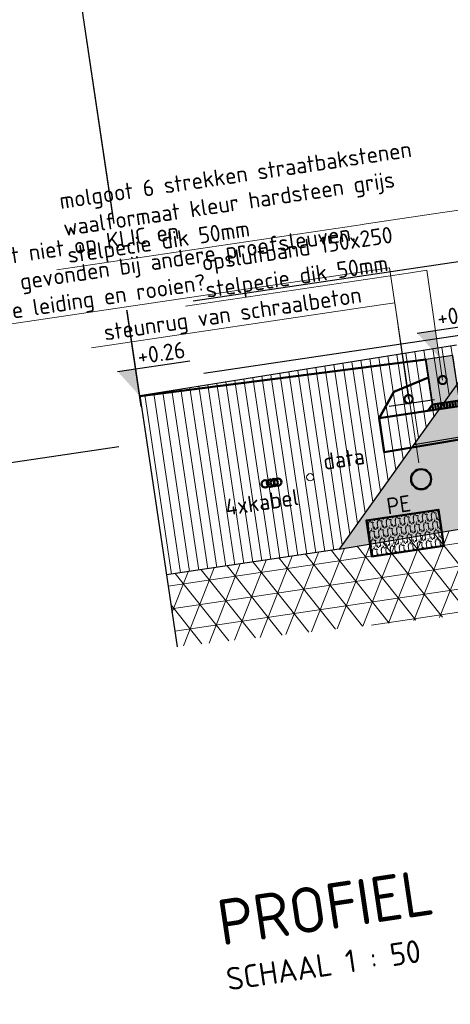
# Model space of a CAD drawing. Header units: metres. Extents: x 0 to 269924, y 0 to 933292.
# Tile 45 of 247: x 133862.76 to 133865.12, y 465839.07 to 465844.48. Entities that reach past the tile are written whole.
import ezdxf
from ezdxf import colors
from ezdxf.entities.mleader import LeaderData, LeaderLine
from ezdxf.lldxf.tags import DXFTag
from ezdxf.math import Vec2, Vec3

# ---------------------------------------------------------------- set-up
doc = ezdxf.new("R2010")
doc.units = ezdxf.units.M
doc.linetypes.add('AL-NAP_LIJN', pattern=[15.25, 12, -1.5, 0.25, -1.5])
doc.linetypes.add('XX-AFBREEK', pattern=[7, 4, -1, 1, -1])
for name, color, linetype, lineweight, true_color in [('B-OI-KL-DATA-G', 3, 'KL-DATA-N', 18, 0x00ff00), ('B-WE-OG-TERREIN_ERF-SD', 150, 'Continuous', 25, 0x007fff), ('N-WE-KL-TRACE-GD', 30, 'Continuous', 50, 0xff7f00), ('N-WE-OG-ZONE_LEIDINGSTROOK-AD-50', 30, 'Continuous', 18, 0xff7f00)]:
    doc.layers.add(name, color=color, linetype=linetype, lineweight=lineweight, true_color=true_color)
for name, color, linetype, lineweight in [('B-WE-GW-AFBREEKLIJN-GD', 7, 'XX-AFBREEK', 25), ('B-WE-GW-GROND-AD-50', 253, 'Continuous', 18), ('B-WE-IE-TERREINAFSCHEIDING_NATUURLIJK_HAAG-GD', 60, 'IE-TERREINAFSCHEIDING-NATUURLIJK-HAAG', 25), ('B-WE-KL-T18', 10, 'Continuous', 18), ('B-WE-MO-BODEM-AD-50', 253, 'Continuous', 18), ('B-WE-VH-VERHARDING-GD', 253, 'Continuous', 25), ('B-WE-VH-VERHARDING_FUNDERING-AD-50', 253, 'Continuous', 18), ('N-WE-GR-GROENSTROOK-GD', 90, 'Continuous', 50), ('N-WE-OG-T18', 10, 'Continuous', 18), ('N-WE-VH-KANTOPSLUITING_OPSLUITBAND-SD', 150, 'Continuous', 25), ('N-WE-VH-VERHARDING-GD', 7, 'Continuous', 50), ('N-WE-VH-VERHARDING-T18', 10, 'Continuous', 18), ('X-XX-AL-NAP-GD', 7, 'AL-NAP_LIJN', 25), ('X-XX-AL-PEILMAAT-SD', 7, 'Continuous', 25), ('X-XX-AL-VERWIJZING-S', 7, 'Continuous', 25)]:
    doc.layers.add(name, color=color, linetype=linetype, lineweight=lineweight)
doc.layers.add('X-XX-AL-HULPLIJN-GD', color=30, linetype='Continuous', lineweight=25, plot=False)
doc.styles.add('NLCS-ISO', font='NLCS-ISO.ttf')
doc.styles.add('NLCS-ISO-M200-T18', font='NLCS-ISO.ttf', dxfattribs={"height": 0.36})
doc.styles.add('NLCS-ISO-M50-T18', font='NLCS-ISO.ttf', dxfattribs={"height": 0.09000000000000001})
doc.styles.get("Standard").update_dxf_attribs({"font": 'romand.shx'})
doc.linetypes.add('IE-TERREINAFSCHEIDING-NATUURLIJK-HAAG', pattern='A,7,-1.5,[67,NLCS.SHX,S=0.75,R=45,X=0,Y=0],-1.5', length=10)
tags = doc.linetypes.add('KL-DATA-N', pattern='A,4,-1,[101,NLCS.SHX,S=0.5,R=0,X=0,Y=0],-1,4,-1,["D",Standard,S=1,R=0,X=-0.25,Y=-0.5],-1.5', length=12.5).pattern_tags.tags
tags[18] = DXFTag(74, 10)
doc.dimstyles.new('NLCS-M50-T18-SCHRAP_L2_H2', dxfattribs={"dimscale": 0.05, "dimtxt": 2.5, "dimasz": 1.008, "dimexe": 2, "dimexo": 2, "dimgap": 0.7, "dimtad": 1, "dimzin": 0, "dimdsep": 46, "dimtxsty": 'NLCS-ISO-M50-T18', "dimblk": 'OBLIQUE', "dimcen": 0, "dimdle": 2, "dimclrd": 256, "dimclre": 256, "dimclrt": 10, "dimazin": 0, "dimtfac": 1, "dimtdec": 3, "dimtofl": 0, "dimtmove": 0, "dimatfit": 3, "dimldrblk": 'OBLIQUE', "dimfxl": 2, "dimfxlon": 1, "dimtfillclr": 256, "dimtolj": 1, "dimtzin": 0, "dimlwd": -1, "dimlwe": -1, "dimarcsym": 0})

# ---------------------------------------------------------------- blocks, each defined once
blk = doc.blocks.new('*U365')
blk.add_hatch(color=8).paths.add_polyline_path([(0.1499999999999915, -0.25), (-1.530808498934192e-17, -0.25), (1.530808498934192e-17, 3.749399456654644e-33), (0.1499999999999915, -1.836970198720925e-17)])
at = {"layer": 'N-WE-VH-VERHARDING-GD', "linetype": 'Continuous'}
h = blk.add_hatch(dxfattribs=at)
h.set_pattern_fill('ANSI31', color=256, scale=0.005, angle=45, style=0)
h.set_pattern_definition([(90, (89116.59644468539, 436374.8204160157), (-0.01587500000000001, 3.469446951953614e-18), [])])
h.paths.add_polyline_path([(0.1499999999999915, -0.25), (-2.329160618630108e-11, -0.2500000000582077), (-0.03000000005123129, -0.2800000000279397), (0.1799999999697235, -0.2800000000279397)])
at = {"flags": 128}
blk.add_lwpolyline([(0.1499999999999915, -0.25), (-1.530808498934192e-17, -0.25), (1.530808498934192e-17, 3.749399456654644e-33), (0.1499999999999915, -1.836970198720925e-17)], close=True, dxfattribs=at)
at = {"layer": 'N-WE-VH-VERHARDING-GD', "linetype": 'Continuous'}
for p, q in [((0.3499999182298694, -0.1499999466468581), (0.1499999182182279, -0.09999994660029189)), ((0.4499999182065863, -0.279999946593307), (0.3499999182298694, -0.1499999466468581)), ((0.1799999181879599, -0.2799999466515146), (0.4499999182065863, -0.279999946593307))]:
    blk.add_line(p, q, dxfattribs=at)
at = {"layer": 'N-WE-VH-VERHARDING-GD', "linetype": 'Continuous', "flags": 128}
blk.add_lwpolyline([(0.1499999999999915, -0.25), (-2.329160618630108e-11, -0.2500000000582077), (-0.03000000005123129, -0.2800000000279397), (0.1799999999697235, -0.2800000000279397)], close=True, dxfattribs=at)
blk = doc.blocks.new('_DotSmall')
at = {"color": 0, "linetype": 'ByBlock', "const_width": 0.5}
blk.add_lwpolyline([(-0.0625, 0, 1), (0.0625, 0, 1)], format="xyb", close=True, dxfattribs=at)
blk = doc.blocks.new('_Oblique')
at = {"color": 0, "linetype": 'ByBlock', "lineweight": -2}
blk.add_line((-0.5, -0.5), (0.5, 0.5), dxfattribs=at)
blk = doc.blocks.new('*D397')
at = {"layer": 'Defpoints', "color": 0, "transparency": 16777216}
for p in [(-5.949999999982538, -0.1040000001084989), (-5.650000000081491, -0.1040000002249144), (-5.949999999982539, -3.084751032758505)]:
    blk.add_point(p, dxfattribs=at)
at = {"layer": 'N-WE-VH-VERHARDING-GD', "transparency": 16777216}
for p, q in [((-5.949999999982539, -2.984751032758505), (-5.949999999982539, -3.184751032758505)), ((-5.650000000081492, -2.984751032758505), (-5.650000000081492, -3.184751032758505)), ((-5.550000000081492, -3.084751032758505), (-6.049999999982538, -3.084751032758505))]:
    blk.add_line(p, q, dxfattribs=at)
at = {"layer": 'N-WE-VH-VERHARDING-GD', "transparency": 16777216, "xscale": 0.0504, "yscale": 0.0504, "zscale": 0.0504, "rotation": 180}
blk.add_blockref('_Oblique', (-5.949999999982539, -3.084751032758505), dxfattribs=at)
at = {"layer": 'N-WE-VH-VERHARDING-GD', "transparency": 16777216, "xscale": 0.0504, "yscale": 0.0504, "zscale": 0.0504}
blk.add_blockref('_Oblique', (-5.650000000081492, -3.084751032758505), dxfattribs=at)
at = {"layer": 'N-WE-VH-VERHARDING-GD', "color": 10, "transparency": 16777216, "insert": (-5.800000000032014, -2.929751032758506), "char_height": 0.09000000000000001, "attachment_point": 5, "style": 'NLCS-ISO-M50-T18'}
blk.add_mtext('\\A1;molgoot\\P0.30', dxfattribs=at)
blk = doc.blocks.new('SAL-VERWIJZING_ONDERSCHRIFT-SO')
at = {"linetype": 'Continuous', "style": 'NLCS-ISO'}
blk.add_text('SCHAAL 1 :', height=2.5, dxfattribs=at).set_placement((0.000910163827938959, -3.748931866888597))
at = {"style": 'NLCS-ISO'}
for tag, p, height in [('OMSCHRIJVING', (0, 1.25), 5), ('SCHAAL', (18.15091668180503, -3.75), 2.5)]:
    blk.add_attdef(tag, p, '', height=height, dxfattribs=at)
blk = doc.blocks.new('SOG-ERFGRENS_LINKS-D')
for p, q in [((-0.4330127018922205, 3.25), (-8.881784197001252e-16, 3.5)), ((-8.881784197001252e-16, 3), (-1.77635683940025e-15, 3.5)), ((-0.4330127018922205, 3.25), (-8.881784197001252e-16, 3)), ((0, 0), (-8.881784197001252e-16, 3))]:
    blk.add_line(p, q)
blk = doc.blocks.new('SAL-PEILMAAT_INFRACAD_H01-SOD')
blk.add_line((-2, 3), (6, 3))
blk.add_solid([(-2, 3), (0, 3), (0, 0)])
at = {"style": 'NLCS-ISO'}
blk.add_attdef('...', (0.3999999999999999, 3.399999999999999), '', height=1.8, dxfattribs=at)
blk = doc.blocks.new('dwarsprofiel Muyeveld 50km')
at = {"layer": 'N-WE-VH-VERHARDING-GD'}
blk.add_lwpolyline([(0.2999999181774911, -0.279999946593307), (0.2999999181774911, -0.4465722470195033), (-6.399999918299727, -0.5732631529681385), (-6.399999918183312, -0.3839999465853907)], dxfattribs=at)
at = {"layer": 'X-XX-AL-HULPLIJN-GD'}
for points in [[(-0.1500000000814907, 0.3999999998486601), (-7.316134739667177, 0.3999999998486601)], [(-0.1500000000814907, -1.164153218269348e-10), (-7.316134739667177, -1.746229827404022e-10)]]:
    blk.add_lwpolyline(points, dxfattribs=at)
at = {"layer": 'N-WE-VH-KANTOPSLUITING_OPSLUITBAND-SD', "xscale": -1}
blk.add_blockref('*U365', (-5.949999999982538, -0.1040000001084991), dxfattribs=at)
at = {"layer": 'N-WE-VH-VERHARDING-GD'}
dim = blk.add_linear_dim(base=(-5.949999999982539, -3.084751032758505), p1=(-5.650000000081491, -0.1040000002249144), p2=(-5.949999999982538, -0.1040000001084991), angle=180, text='molgoot\\P<>', dimstyle='NLCS-M50-T18-SCHRAP_L2_H2', dxfattribs=at)
dim.commit()
dim.dimension.update_dxf_attribs({"geometry": '*D397', "text_midpoint": (-5.800000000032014, -3.084751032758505), "dimtype": 160})
at = {"layer": 'N-WE-VH-VERHARDING-T18'}
ml = blk.add_multileader_mtext('Standard', dxfattribs=at)
ml.set_content('molgoot 6 strekken straatbakstenen\\Pwaalformaat kleur hardsteen grijs\\Pstelpecie dik 50mm', color=256, style='NLCS-ISO-M50-T18')
ml.set_leader_properties(color=256, linetype='ByLayer', lineweight=-1)
ml.set_arrow_properties(name='DOTSMALL')
ml.build(insert=Vec2(0, 0))
ml.multileader.update_dxf_attribs({"text_left_attachment_type": 5, "text_right_attachment_type": 5, "dogleg_length": 0.09000000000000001, "arrow_head_size": 0.09})
ctx = ml.context
ctx.base_point, ctx.char_height, ctx.arrow_head_size, ctx.landing_gap_size, ctx.plane_origin = Vec3(-8.005000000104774, 0.6797614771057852), 0.09000000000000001, 0.09, 0.04500000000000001, Vec3(-3.802756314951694, -0.09984021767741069)
ctx.left_attachment, ctx.right_attachment = 5, 5
notes = []
notes.append((ctx, [(0, (1, 1, 0), (-5.800000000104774, 0.6797614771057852), (-1, 0), 0.09000000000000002, [(0, [(-5.80000000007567, -0.184068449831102)], 0, [])])]))
ctx.mtext.insert, ctx.mtext.rotation, ctx.mtext.flow_direction = Vec3(-7.960000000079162, 1.096761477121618), -0.1475286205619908, 5
ml = blk.add_multileader_mtext('Standard', dxfattribs=at)
ml.set_content('opsluitband 150x250\\Pstelpecie dik 50mm', color=256, style='NLCS-ISO-M50-T18')
ml.set_leader_properties(color=256, linetype='ByLayer', lineweight=-1)
ml.set_arrow_properties(name='DOTSMALL')
ml.build(insert=Vec2(0, 0))
ml.multileader.update_dxf_attribs({"text_left_attachment_type": 5, "text_right_attachment_type": 5, "dogleg_length": 0.09000000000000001, "arrow_head_size": 0.09})
ctx = ml.context
ctx.base_point, ctx.char_height, ctx.arrow_head_size, ctx.landing_gap_size, ctx.plane_origin = Vec3(-7.282793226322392, 0.3797614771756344), 0.09000000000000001, 0.09, 0.04500000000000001, Vec3(-4.025549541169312, -0.09984021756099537)
ctx.left_attachment, ctx.right_attachment = 5, 5
notes.append((ctx, [(0, (1, 1, 0), (-6.022793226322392, 0.3797614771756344), (-1, 0), 0.09000000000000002, [(0, [(-6.025000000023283, -0.2290000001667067)], 0, [])])]))
ctx.mtext.insert, ctx.mtext.rotation, ctx.mtext.flow_direction = Vec3(-7.2377932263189, 0.6467614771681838), -0.1475286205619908, 5
ml = blk.add_multileader_mtext('Standard', dxfattribs=at)
ml.set_content('steunrug van schraalbeton', color=256, style='NLCS-ISO-M50-T18')
ml.set_leader_properties(color=256, linetype='ByLayer', lineweight=-1)
ml.set_arrow_properties(name='DOTSMALL')
ml.build(insert=Vec2(0, 0))
ml.multileader.update_dxf_attribs({"text_left_attachment_type": 5, "text_right_attachment_type": 5, "dogleg_length": 0.09000000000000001, "arrow_head_size": 0.09})
ctx = ml.context
ctx.base_point, ctx.char_height, ctx.arrow_head_size, ctx.landing_gap_size, ctx.plane_origin, ctx.plane_x_axis, ctx.plane_y_axis = Vec3(-7.869938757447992, 0.2297578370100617), 0.09000000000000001, 0.09, 0.04500000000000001, Vec3(-4.730541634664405, -0.2624650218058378), Vec3(1, 5.949685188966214e-12), Vec3(-5.949685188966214e-12, 1)
ctx.left_attachment, ctx.right_attachment = 5, 5
notes.append((ctx, [(0, (1, 1, 0), (-6.222938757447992, 0.2297578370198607), (-1, -5.949619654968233e-12), 0.09000000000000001, [(0, [(-6.225233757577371, -0.3051261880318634)], 0, [])])]))
ctx.mtext.insert, ctx.mtext.text_direction, ctx.mtext.rotation, ctx.mtext.flow_direction = Vec3(-7.824938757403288, 0.3467578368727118), Vec3(1, 5.949685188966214e-12), -0.1475286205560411, 5
for ctx, leaders in notes:
    for number, flags, end, landing, length, lines in leaders:
        leader = LeaderData()
        leader.index, (leader.has_last_leader_line, leader.has_dogleg_vector, leader.attachment_direction) = number, flags
        leader.last_leader_point, leader.dogleg_vector, leader.dogleg_length = Vec3(end), Vec3(landing), length
        for number, points, colour, breaks in lines:
            line = LeaderLine()
            line.index, line.vertices, line.color, line.breaks = number, Vec3.list(points), colors.encode_raw_color(colour), breaks
            leader.lines.append(line)
        ctx.leaders.append(leader)
blk = doc.blocks.new('PROFIEL 6')
at = {"layer": 'B-WE-GW-GROND-AD-50'}
h = blk.add_hatch(dxfattribs=at)
h.set_pattern_fill('AGW-GROND_TEELAARDE-SO', color=256, scale=0.05, angle=-8.452767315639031, pattern_type=2)
h.set_pattern_definition([(90, (831.9988096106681, -467.287988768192), (-0.05, 3.035766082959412e-17), [])])
h.paths.add_polyline_path([(13.66204025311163, 2.328306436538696e-10), (13.89798715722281, -0.2475059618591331), (14.38589302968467, -0.7593143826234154), (14.51002985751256, -0.7595511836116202), (14.51002985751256, 2.328306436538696e-10)])
h.paths.add_polyline_path([(13.59002985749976, 0.2600000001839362), (13.58572739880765, 0.08005142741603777), (13.66204025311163, 2.328306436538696e-10), (14.51002985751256, 2.328306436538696e-10), (14.51002985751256, 0.2000000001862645)])
h.paths.add_polyline_path([(6.096156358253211, -0.7345411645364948), (6.587111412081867, -0.2256569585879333), (6.804817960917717, 1.164153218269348e-10), (5.138378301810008, 5.820766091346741e-11), (5.138378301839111, -0.7345411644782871)])
edge = h.paths.add_edge_path(flags=16)
edge.add_arc((5.748095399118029, -0.3200000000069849), 0.02000000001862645, 41.409622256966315, 171.5472325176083, ccw=False)
edge.add_arc((5.778095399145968, -0.3199999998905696), 0.02000000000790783, 60.000000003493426, 138.5903780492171, ccw=False)
edge.add_arc((5.798095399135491, -0.3199999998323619), 0.01999999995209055, 60.0000000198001, 120.0000000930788, ccw=False)
edge.add_arc((5.818095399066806, -0.3199999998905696), 0.01999999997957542, -8.452767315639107, 119.9999999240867, ccw=False)
edge.add_arc((5.818095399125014, -0.3199999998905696), 0.01999999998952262, -119.99999991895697, -8.452767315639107, ccw=False)
edge.add_arc((5.798095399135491, -0.3199999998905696), 0.0199999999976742, 239.9999999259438, 299.9999999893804, ccw=False)
edge.add_arc((5.778095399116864, -0.3199999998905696), 0.0199999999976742, 221.4096220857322, 299.9999999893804, ccw=False)
edge.add_arc((5.748095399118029, -0.3199999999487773), 0.01999999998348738, 171.547232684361, 318.59037800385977, ccw=False)
edge = h.paths.add_edge_path(flags=16)
edge.add_arc((5.998095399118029, -0.3199999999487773), 0.01999999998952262, -8.452767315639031, 351.547232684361)
h.paths.add_polyline_path([(6.804817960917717, 1.164153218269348e-10), (6.901322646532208, 0.1000289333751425), (6.898095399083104, 0.2800000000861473), (5.138378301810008, 0.2600000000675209), (5.138378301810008, 5.820766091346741e-11)])
at = {"layer": 'B-WE-MO-BODEM-AD-50'}
h = blk.add_hatch(dxfattribs=at)
h.set_pattern_fill('AMO-BODEM_ZAND-SO', color=256, scale=0.05, angle=1.005506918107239e-09, pattern_type=2)
h.set_pattern_definition([(37.50000000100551, (-134322.2488853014, -466557.8282920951), (-0.003149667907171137, 0.09634118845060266), [0, -0.07600000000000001, 0, -0.085, 0, -0.08125]), (7.500000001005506, (-134322.2488853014, -466557.8282920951), (0.08848883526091, 0.1411073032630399), [0, -0.04099999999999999, 0, -0.06849999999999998, 0, -0.02625]), (327.5000000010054, (-134322.3103853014, -466557.8282920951), (0.1557070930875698, 0.0002829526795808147), [0, -0.025, 0, -0.09000000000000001, 0, -0.1175]), (317.5000000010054, (-134322.3103853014, -466557.8282920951), (0.1503063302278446, 0.04388377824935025), [0, -0.0125, 0, -0.05899999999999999, 0, -0.06749999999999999])])
h.paths.add_polyline_path([(10.24256862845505, -0.1601071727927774), (6.587111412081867, -0.2256569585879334), (6.096156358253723, -0.7345411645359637), (10.24107462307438, -0.6602143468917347), (14.38589302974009, -0.7593143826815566), (13.89798715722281, -0.2475059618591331)])
h = blk.add_hatch(dxfattribs=at)
h.set_pattern_fill('AVH-FUNDERING_EPS-SO', color=256, scale=0.025, angle=-8.452767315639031, pattern_type=2)
h.set_pattern_definition([(359.9999999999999, (831.9988096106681, -467.287988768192), (6.938893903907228e-17, 0.125), []), (59.99999999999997, (831.9988096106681, -467.287988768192), (-0.1082531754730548, 0.06250000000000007), []), (120, (831.9988096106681, -467.287988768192), (-0.1082531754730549, -0.06249999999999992), [])])
h.paths.add_polyline_path([(10.24107462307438, -0.6602143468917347), (6.096156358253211, -0.7345411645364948), (5.138378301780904, -0.7345411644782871), (5.138378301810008, -1.132568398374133), (9.077194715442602, -1.277311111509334), (11.94193826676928, -1.293625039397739), (14.51002985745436, -1.519102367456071), (14.51002985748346, -0.7595511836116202), (14.3858930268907, -0.7593143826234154)])
at = {"layer": 'B-WE-VH-VERHARDING_FUNDERING-AD-50'}
h = blk.add_hatch(dxfattribs=at)
h.set_pattern_fill('AVH-FUNDERING_02-SO', color=256, scale=0.25, angle=1.005506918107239e-09, pattern_type=2)
h.set_pattern_definition([(1.005502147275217e-09, (-134322.2488853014, -466557.8282920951), (0.2499999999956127, 0.2500000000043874), [0.03125, -0.21875]), (90, (-134322.2488853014, -466557.8282920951), (-0.2500000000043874, 0.2499999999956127), [0.03125, -0.21875]), (135.0000000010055, (-134322.2176353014, -466557.8282920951), (-0.2499999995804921, -4.38733771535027e-12), [0.044194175, -0.309359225]), (1.005502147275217e-09, (-134322.2176353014, -466557.6876670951), (0.2499999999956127, 0.2500000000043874), [0.03125, -0.21875]), (45.00000000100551, (-134322.2020103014, -466557.7032920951), (-4.387351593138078e-12, 0.2499999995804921), [0.022097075, -0.3314563]), (135.0000000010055, (-134322.2020103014, -466557.7032920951), (-0.2499999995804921, -4.38733771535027e-12), [0.022097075, -0.3314563]), (1.005502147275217e-09, (-134322.1238853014, -466557.6251670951), (0.2499999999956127, 0.2500000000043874), [0.044194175, -0.205805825]), (45.00000000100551, (-134322.1238853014, -466557.6251670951), (-4.387351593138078e-12, 0.2499999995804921), [0.03125, -0.3223034]), (135.0000000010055, (-134322.0796911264, -466557.6251670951), (-0.2499999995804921, -4.38733771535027e-12), [0.03125, -0.3223034]), (90, (-134322.0770103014, -466557.7657920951), (-0.2500000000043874, 0.2499999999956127), [0.03125, -0.21875]), (45.00000000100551, (-134322.0770103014, -466557.7657920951), (-4.387351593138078e-12, 0.2499999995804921), [0.022097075, -0.3314563]), (135.0000000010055, (-134322.0613853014, -466557.7501670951), (-0.2499999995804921, -4.38733771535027e-12), [0.022097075, -0.3314563]), (1.005502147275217e-09, (-134322.2176353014, -466557.7657920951), (0.2499999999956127, 0.2500000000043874), [0.015625, -0.209375]), (1.005502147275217e-09, (-134322.0301353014, -466557.7032920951), (0.2499999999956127, 0.2500000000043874), [0.015625, -0.209375]), (90, (-134322.1082603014, -466557.6720420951), (-0.2500000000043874, 0.2499999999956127), [0.015625, -0.209375]), (135.0000000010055, (-134322.0770103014, -466557.8126670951), (-0.2499999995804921, -4.38733771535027e-12), [0.022097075, -0.3314563]), (135.0000000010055, (-134322.1863853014, -466557.6407920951), (-0.2499999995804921, -4.38733771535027e-12), [0.022097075, -0.3314563]), (45.00000000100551, (-134322.1316978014, -466557.7462608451), (-4.387351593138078e-12, 0.2499999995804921), [0.022097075, -0.3314563]), (90, (-134322.1629478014, -466557.7970420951), (-0.2500000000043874, 0.2499999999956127), [0.00390625, -0.24609375]), (90, (-134322.1512290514, -466557.6915733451), (-0.2500000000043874, 0.2499999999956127), [0.00390625, -0.24609375]), (90, (-134322.0340415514, -466557.6486045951), (-0.2500000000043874, 0.2499999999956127), [0.00390625, -0.24609375]), (90, (-134322.0301353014, -466557.7814170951), (-0.2500000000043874, 0.2499999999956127), [0.00390625, -0.24609375])])
h.paths.add_polyline_path([(10.24256862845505, -0.1601071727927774), (13.89798715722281, -0.2475059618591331), (13.58572739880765, 0.08005142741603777), (10.24352478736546, 0.1599614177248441), (6.901322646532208, 0.1000289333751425), (6.587111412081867, -0.2256569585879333)])
for centre, radius in [((5.748095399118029, -0.3199999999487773), 0.02), ((5.778095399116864, -0.3199999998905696), 0.02), ((5.798095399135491, -0.3199999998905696), 0.02), ((5.818095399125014, -0.3199999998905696), 0.02), ((6.598095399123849, -0.4199999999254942), 0.055)]:
    blk.add_circle(centre, radius)
at = {"layer": 'B-OI-KL-DATA-G'}
blk.add_circle((5.998095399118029, -0.3199999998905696), 0.02, dxfattribs=at)
at = {"layer": 'B-WE-GW-AFBREEKLIJN-GD'}
blk.add_lwpolyline([(5.138378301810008, 5.820766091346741e-11), (5.138378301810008, -1.132568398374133)], dxfattribs=at)
at = {"layer": 'B-WE-IE-TERREINAFSCHEIDING_NATUURLIJK_HAAG-GD'}
blk.add_lwpolyline([(5.138378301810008, 0.2600000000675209), (5.1383783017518, 2.260000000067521)], dxfattribs=at)
at = {"layer": 'B-WE-VH-VERHARDING-GD'}
for points in [[(6.898095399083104, 0.2800000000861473), (5.138378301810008, 0.2600000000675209)], [(6.096156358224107, -0.7345411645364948), (10.24107462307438, -0.6602143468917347), (14.38589302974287, -0.7593143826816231)]]:
    blk.add_lwpolyline(points, dxfattribs=at)
blk.add_lwpolyline([(10.24256862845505, -0.1601071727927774), (13.89798715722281, -0.2475059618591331), (13.58572739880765, 0.08005142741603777), (10.24352478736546, 0.1599614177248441), (6.901322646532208, 0.1000289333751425), (6.587111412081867, -0.2256569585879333)], close=True, dxfattribs=at)
at = {"layer": 'X-XX-AL-HULPLIJN-GD'}
for points in [[(5.138378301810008, 0.2600000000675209), (5.138378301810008, 5.820766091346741e-11)], [(6.587111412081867, -0.2256569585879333), (6.096156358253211, -0.7345411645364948), (5.138378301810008, -0.7345411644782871)]]:
    blk.add_lwpolyline(points, dxfattribs=at)
at = {"layer": 'B-WE-OG-TERREIN_ERF-SD'}
blk.add_blockref('SOG-ERFGRENS_LINKS-D', (5.138095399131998, 0.2003435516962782), dxfattribs=at)
at = {"layer": 'X-XX-AL-VERWIJZING-S', "xscale": 0.05, "yscale": 0.05, "zscale": 0.05}
blk.add_blockref('SAL-VERWIJZING_ONDERSCHRIFT-SO', (5.138378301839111, -2.854220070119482), dxfattribs=at).add_auto_attribs({'OMSCHRIJVING': 'PROFIEL 6', 'SCHAAL': '50'})
at = {"layer": 'B-WE-KL-T18', "char_height": 0.09, "attachment_point": 3, "style": 'NLCS-ISO-M50-T18'}
for s, insert in [('data', (6.309034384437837, -0.2019223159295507)), ('4xkabel', (5.918058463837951, -0.3712436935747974)), ('PE', (6.521631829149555, -0.4953025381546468))]:
    blk.add_mtext_dynamic_manual_height_columns(s, width=1.034147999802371, gutter_width=12.5, heights=[0], dxfattribs=dict(at, insert=insert))
at = {"layer": 'N-WE-OG-T18'}
ml = blk.add_multileader_mtext('Standard', dxfattribs=at)
ml.set_content('staat niet op KLIC en\\Pniet gevonden bij andere proefsleuven.\\PLoze leiding en rooien?', color=256, style='NLCS-ISO-M50-T18')
ml.set_leader_properties(color=256, linetype='ByLayer', lineweight=-1)
ml.build(insert=Vec2(0, 0))
ml.multileader.update_dxf_attribs({"text_left_attachment_type": 5, "text_right_attachment_type": 5, "dogleg_length": 0.09000000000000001, "arrow_head_size": 0.09})
ctx = ml.context
ctx.base_point, ctx.char_height, ctx.arrow_head_size, ctx.landing_gap_size, ctx.plane_origin = Vec3(4.285095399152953, 0.7535341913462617), 0.09000000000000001, 0.09, 0.04500000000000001, Vec3(6.598095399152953, -0.4199999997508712)
ctx.left_attachment, ctx.right_attachment = 5, 5
notes = []
notes.append((ctx, [(0, (1, 1, 0), (6.598095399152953, 0.7535341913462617), (-1, 0), 0.09000000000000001, [(0, [(6.598095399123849, -0.4199999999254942)], 0, [])])]))
ctx.mtext.insert, ctx.mtext.rotation, ctx.mtext.flow_direction = Vec3(4.330095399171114, 1.170534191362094), -0.1475286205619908, 5
ctx.mtext.has_bg_fill, ctx.mtext.bg_color, ctx.mtext.bg_scale_factor, ctx.mtext.bg_transparency, ctx.mtext.use_window_bg_color = 1, -1027028792, 1.5, 0, 1
for ctx, leaders in notes:
    for number, flags, end, landing, length, lines in leaders:
        leader = LeaderData()
        leader.index, (leader.has_last_leader_line, leader.has_dogleg_vector, leader.attachment_direction) = number, flags
        leader.last_leader_point, leader.dogleg_vector, leader.dogleg_length = Vec3(end), Vec3(landing), length
        for number, points, colour, breaks in lines:
            line = LeaderLine()
            line.index, line.vertices, line.color, line.breaks = number, Vec3.list(points), colors.encode_raw_color(colour), breaks
            leader.lines.append(line)
        ctx.leaders.append(leader)
at = {"layer": 'N-WE-OG-ZONE_LEIDINGSTROOK-AD-50'}
h = blk.add_hatch(dxfattribs=at)
h.set_pattern_fill('ARO-ZONE_LEIDINGSTROOK-SO', color=256, scale=0.05, angle=-8.452767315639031, pattern_type=2)
h.set_pattern_definition([(179.9999999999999, (6.670095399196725, -0.6520883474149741), (-6.071532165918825e-18, -0.05), [0.002, -0.048]), (165.963757, (6.672095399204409, -0.6525883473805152), (-0.05000000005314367, -6.508785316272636e-10), [0.002061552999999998, -0.2040937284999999]), (153.434949, (6.674095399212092, -0.6535883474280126), (-0.05000000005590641, -3.781364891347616e-10), [0.002236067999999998, -0.1095673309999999]), (143.130102, (6.676095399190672, -0.6550883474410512), (-0.1499999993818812, 0.1000000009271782), [0.0025, -0.2475]), (135, (6.677095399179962, -0.6560883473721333), (-0.04999999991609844, 3.469446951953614e-18), [0.0014142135, -0.06929646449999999]), (135, (6.678595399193, -0.6575883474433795), (-0.04999999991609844, 3.469446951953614e-18), [0.0021213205, -0.06858935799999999]), (116.565051, (6.679595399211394, -0.6595883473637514), (-0.05000000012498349, 0.05000000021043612), [0.002236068, -0.109567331]), (108.434949, (6.680595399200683, -0.6625883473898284), (-0.05000000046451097, 0.09999999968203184), [0.0031622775, -0.1549516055]), (90, (6.68059539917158, -0.6645883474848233), (-0.05, 2.602085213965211e-18), [0.002, -0.048]), (0, (6.716095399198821, -0.6520883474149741), (0, 0.05), [0.002, -0.048]), (14.036243, (6.714095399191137, -0.6525883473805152), (0.1500000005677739, 0.04999999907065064), [0.002061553, -0.2040937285]), (26.56505099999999, (6.712095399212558, -0.6535883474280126), (0.05000000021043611, 0.05000000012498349), [0.002236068, -0.109567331]), (36.86989799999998, (6.710095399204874, -0.6550883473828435), (0.04999999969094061, 0.05000000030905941), [0.002499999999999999, -0.2474999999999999]), (45, (6.709095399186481, -0.656088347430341), (8.673617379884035e-19, 0.04999999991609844), [0.0014142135, -0.0692964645]), (45, (6.707595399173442, -0.6575883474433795), (8.673617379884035e-19, 0.04999999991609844), [0.0021213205, -0.068589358]), (63.434949, (6.706595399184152, -0.659588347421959), (-3.781364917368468e-10, 0.05000000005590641), [0.002236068, -0.109567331]), (71.565051, (6.705595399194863, -0.6625883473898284), (-3.584179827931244e-12, 0.05000000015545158), [0.0031622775, -0.1549516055]), (90, (6.705595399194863, -0.6645883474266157), (-0.05, 2.602085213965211e-18), [0.002, -0.048]), (179.9999999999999, (6.695095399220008, -0.697088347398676), (-6.071532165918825e-18, -0.05), [0.002, -0.048]), (194.036243, (6.697095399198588, -0.6965883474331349), (-0.1500000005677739, -0.04999999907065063), [0.002061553, -0.2040937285]), (206.565051, (6.699095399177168, -0.6955883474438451), (-0.05000000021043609, -0.05000000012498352), [0.002236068, -0.109567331]), (216.8698979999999, (6.701095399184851, -0.6940883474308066), (-0.04999999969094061, -0.05000000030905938), [0.0025, -0.2475]), (225, (6.702095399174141, -0.6930883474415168), (-8.673617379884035e-18, -0.04999999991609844), [0.0014142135, -0.06929646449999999]), (225, (6.703595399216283, -0.6915883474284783), (-8.673617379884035e-18, -0.04999999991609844), [0.0021213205, -0.06858935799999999]), (243.434949, (6.704595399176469, -0.6895883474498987), (3.781365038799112e-10, -0.05000000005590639), [0.002236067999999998, -0.1095673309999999]), (251.565051, (6.705595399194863, -0.6865883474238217), (3.584157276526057e-12, -0.05000000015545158), [0.003162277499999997, -0.1549516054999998]), (270, (6.705595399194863, -0.6845883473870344), (0.05, -8.673617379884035e-18), [0.002, -0.048]), (0, (6.691095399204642, -0.697088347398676), (0, 0.05), [0.002, -0.048]), (345.9637569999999, (6.689095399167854, -0.6965883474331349), (0.05000000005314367, 6.508784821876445e-10), [0.002061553, -0.2040937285]), (333.434949, (6.687095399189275, -0.6955883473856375), (0.05000000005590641, 3.781364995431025e-10), [0.002236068, -0.109567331]), (323.1301020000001, (6.685095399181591, -0.6940883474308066), (0.1499999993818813, -0.1000000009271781), [0.0025, -0.2475]), (314.9999999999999, (6.684095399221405, -0.6930883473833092), (0.04999999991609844, -1.474514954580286e-17), [0.0014142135, -0.0692964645]), (314.9999999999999, (6.682595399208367, -0.6915883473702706), (0.04999999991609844, -1.474514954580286e-17), [0.0021213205, -0.068589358]), (296.5650509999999, (6.681595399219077, -0.6895883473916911), (0.05000000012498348, -0.05000000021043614), [0.002236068, -0.109567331]), (288.434949, (6.68059539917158, -0.6865883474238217), (0.05000000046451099, -0.0999999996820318), [0.0031622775, -0.1549516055]), (270, (6.680595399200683, -0.6845883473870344), (0.05, -8.673617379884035e-18), [0.002, -0.048]), (90, (6.705595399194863, -0.6845883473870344), (-0.05, 2.602085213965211e-18), [0.02, -0.03]), (90, (6.680595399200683, -0.6845883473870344), (-0.05, 2.602085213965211e-18), [0.02, -0.03])])
h.paths.add_polyline_path([(6.66809539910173, -0.7995883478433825), (6.268095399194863, -0.7995883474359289), (6.268095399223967, -0.599588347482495), (6.668095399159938, -0.5995883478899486)])
at = {"layer": 'N-WE-KL-TRACE-GD'}
blk.add_lwpolyline([(6.66809539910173, -0.7995883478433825), (6.268095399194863, -0.7995883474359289), (6.268095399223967, -0.599588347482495), (6.668095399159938, -0.5995883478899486)], close=True, dxfattribs=at)
at = {"layer": 'X-XX-AL-NAP-GD'}
blk.add_lwpolyline([(20.2339878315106, 1.688022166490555e-09), (0, 0)], dxfattribs=at)

msp = doc.modelspace()

# ---------------------------------------------------------------- block references
at = {"layer": 'N-WE-VH-VERHARDING-GD', "rotation": 8.452767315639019}
msp.add_blockref('PROFIEL 6', (133858.369753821, 465841.4026762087), dxfattribs=at)

# ---------------------------------------------------------------- next in the draw order: linework, layer by layer
at = {"layer": 'N-WE-GR-GROENSTROOK-GD'}
msp.add_lwpolyline([(133864.9835658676, 465842.6140256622), (133863.4144453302, 465842.4128217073)], dxfattribs=at)

# ---------------------------------------------------------------- next in the draw order: block references
at = {"layer": 'N-WE-VH-VERHARDING-GD', "rotation": 8.452767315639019}
msp.add_blockref('dwarsprofiel Muyeveld 50km', (133871.0020164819, 465843.613559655), dxfattribs=at)
at = {"layer": 'X-XX-AL-PEILMAAT-SD', "xscale": 0.05, "yscale": 0.05, "zscale": 0.05, "rotation": 8.452767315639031}
for p, values in [((133865.0577511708, 465842.625050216), {'...': '+0.23'}), ((133863.413818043, 465842.4151181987), {'...': '+0.26'})]:
    msp.add_blockref('SAL-PEILMAAT_INFRACAD_H01-SOD', p, dxfattribs=at).add_auto_attribs(values)

# ---------------------------------------------------------------- next in the draw order: leaders
at = {"layer": 'N-WE-VH-VERHARDING-T18'}
ml = msp.add_multileader_mtext('Standard', dxfattribs=at)
ml.set_content('', color=256, style='NLCS-ISO-M200-T18')
ml.set_leader_properties(color=256, linetype='ByLayer', lineweight=-1)
ml.build(insert=Vec2(0, 0))
ml.multileader.update_dxf_attribs({"has_dogleg": 0, "text_left_attachment_type": 5, "text_right_attachment_type": 5, "dogleg_length": 0.36, "arrow_head_size": 0.36})
ctx = ml.context
ctx.base_point, ctx.char_height, ctx.arrow_head_size, ctx.landing_gap_size, ctx.plane_origin = Vec3(135697.3917517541, 466805.7658595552), 0.36, 0.36, 0.18, Vec3(135695.696623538, 466805.188890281)
ctx.left_attachment, ctx.right_attachment = 5, 5
notes = []
notes.append((ctx, [(0, (0, 0, 0), (0, 0), (1, 0), 1, [])]))
ctx.mtext.insert, ctx.mtext.rotation, ctx.mtext.flow_direction = Vec3(135697.5717517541, 466806.1258595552), -0.1475286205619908, 5
for ctx, leaders in notes:
    for number, flags, end, landing, length, lines in leaders:
        leader = LeaderData()
        leader.index, (leader.has_last_leader_line, leader.has_dogleg_vector, leader.attachment_direction) = number, flags
        leader.last_leader_point, leader.dogleg_vector, leader.dogleg_length = Vec3(end), Vec3(landing), length
        for number, points, colour, breaks in lines:
            line = LeaderLine()
            line.index, line.vertices, line.color, line.breaks = number, Vec3.list(points), colors.encode_raw_color(colour), breaks
            leader.lines.append(line)
        ctx.leaders.append(leader)

doc.saveas('drawing.dxf')
